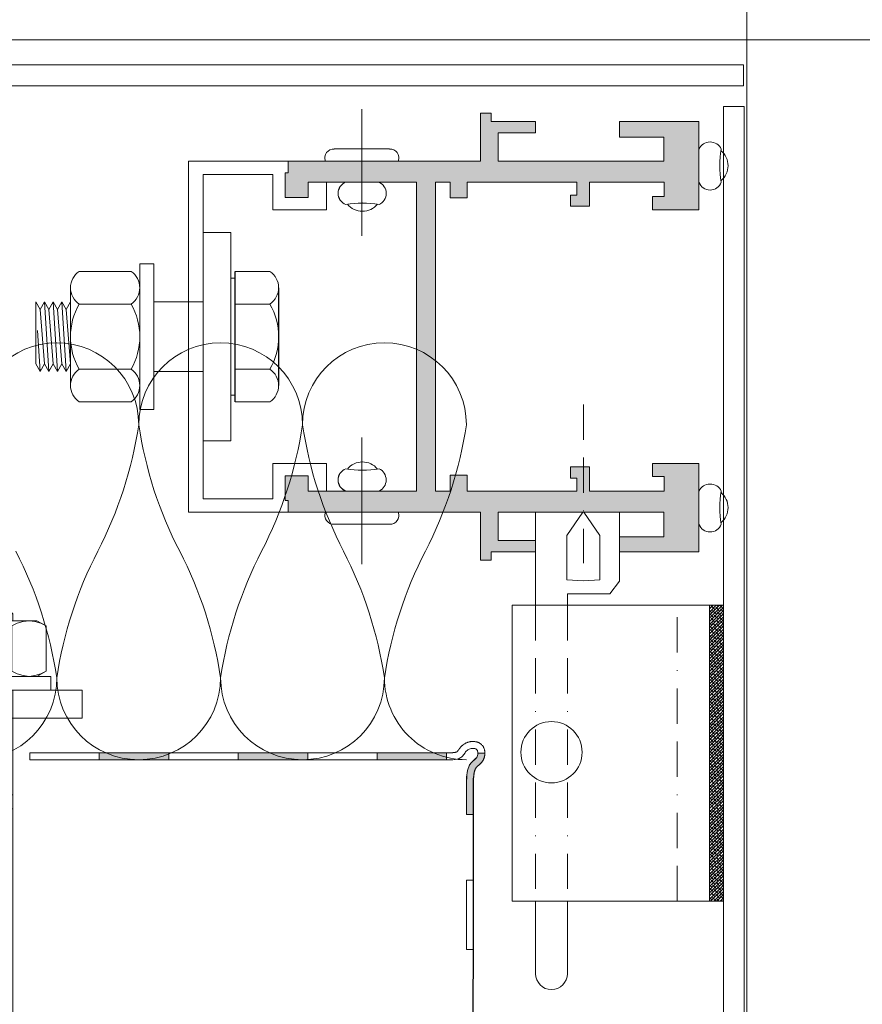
# Model space of a CAD drawing. Header units: millimetres. Extents: x 3652085 to 3778338, y -303702 to -273644.
# Tile 104 of 256: x 3675153 to 3675274, y -277113 to -276971. Entities that reach past the tile are written whole.
import ezdxf

# ---------------------------------------------------------------- set-up
doc = ezdxf.new("R2010")
doc.units = ezdxf.units.MM
doc.linetypes.add('BORDERX2', pattern=[88.9, 25.4, -12.7, 25.4, -12.7, 0, -12.7])
doc.layers.add('!!!! BALCONY', color=7, linetype='Continuous')
doc.layers.add('ATTACHMT', color=7, linetype='Continuous')
for name, color, linetype, lineweight in [('DETAIL    (HAUSART)', 110, 'Continuous', 5), ('DIM-03    (HAUSART)', 111, 'Continuous', 5), ('INSULATION (HAUSEART)', 31, 'Continuous', 15)]:
    doc.layers.add(name, color=color, linetype=linetype, lineweight=lineweight)

# ---------------------------------------------------------------- blocks, each defined once
blk = doc.blocks.new('*U188')
at = {"color": 7, "linetype": 'Continuous', "lineweight": 0}
for points in [[(0, 15), (4, 15)], [(0, -14.99), (0, 15)], [(4, 15), (4, -14.99)], [(4, 10.5), (6, 10.5)], [(4, -10.5), (4, 10.5)], [(6, -10.5), (6, 10.5)], [(6, 8.5), (6.75, 9.8)], [(6.1, 8.25), (6.35, 9.05)], [(6.35, 9.05), (6.75, 9.8)], [(6.75, 9.8), (13.25, 9.8)], [(13.25, 9.8), (13.65, 9.05)], [(14, 8.5), (13.25, 9.8)], [(13.65, 9.05), (13.9, 8.25)], [(6, 7.35), (6.1, 8.25)], [(6.1, 6.5), (6, 7.35)], [(13.9, 8.25), (14, 7.35)], [(14, 7.35), (13.9, 6.5)], [(14, -8.5), (14, 8.5)], [(6.35, 5.65), (6.1, 6.5)], [(13.9, 6.5), (13.65, 5.65)], [(-91.02, 3.5), (-89.52, 5)], [(-89.52, 5), (-85.02, 5)], [(-89.52, -5), (-89.52, 5)], [(-84.02, 4.8), (-85.02, 5)], [(-85.02, 5), (-85.02, -5)], [(-84.37, 4.45), (-84.82, 3.6)], [(-83.62, 5.05), (-84.37, 4.45)], [(-82.77, 5.35), (-83.62, 5.05)], [(-82.77, 5.35), (-81.22, 5.6)], [(-82.32, 4.05), (-81.82, 4.5)], [(-82.02, 1.15), (-81.82, 4.5)], [(-81.82, 4.5), (-81.77, 2.8)], [(-81.22, 5.6), (-79.67, 5.6)], [(-79.67, 5.6), (-67.53, 4.95)], [(-77.87, 1.8), (-77.72, 4.4)], [(-67.53, -1.3), (-67.53, 4.95)], [(-64.83, 5), (-64.83, -5)], [(-64.83, 5), (4, 5)], [(-13.05, 5), (-13.05, -5)], [(-11.05, 5), (-11.05, -5)], [(6.25, 3), (6.75, 4.9)], [(6.75, 4.9), (6.35, 5.65)], [(6.75, 4.9), (13.25, 4.9)], [(13.65, 5.65), (13.25, 4.9)], [(13.25, 4.9), (13.7, 3)], [(14, 5), (15, 5)], [(15, 5), (16.34, 3.6)], [(15, 5), (15, -5)], [(-91.02, -3.5), (-91.02, 3.5)], [(-84.82, 3.6), (-84.97, 2.65)], [(-82.77, 2.85), (-82.67, 3.5)], [(-82.72, 2.2), (-82.77, 2.85)], [(-82.67, 3.5), (-82.32, 4.05)], [(-79.17, 3.25), (-76.47, 3.1)], [(-78.72, 3.45), (-78.12, 3.95)], [(-78.62, 2.75), (-78.72, 3.45)], [(-78.12, 3.95), (-77.22, 3.8)], [(-76.87, 3.1), (-77.62, 2.35)], [(-77.22, 3.8), (-76.87, 3.1)], [(-67.53, 3.6), (-65.18, 3.6)], [(-64.93, 3.7), (-65.18, 3.6)], [(-64.83, 4), (-64.93, 3.7)], [(-64.83, -4), (-64.83, 4)], [(4, 4.1), (-11.05, 4.1)], [(6, 1), (6.25, 3)], [(13.7, 3), (13.95, 1)], [(15.89, 4.1), (14, 4.1)], [(18.44, 3.7), (16.34, 3.7)], [(16.34, 3.6), (16.34, -3.6)], [(18.94, 3.2), (18.44, 3.7)], [(18.44, -3.7), (18.44, 3.7)], [(18.94, 3.2), (18.94, -3.2)], [(-84.97, 2.65), (-84.67, 1.2)], [(-82.47, 1.6), (-82.72, 2.2)], [(-82.02, 1.15), (-82.47, 1.6)], [(-81.77, 2.8), (-82.02, 1.15)], [(-77.62, 2.35), (-78.62, 2.75)], [(-72.48, 0), (-92.92, 0)], [(-89.97, 0), (-64.98, 0)], [(-84.67, 1.2), (-83.87, 0.3)], [(-83.87, 0.3), (-82.47, -0.2)], [(-42.49, 0), (-57.48, 0)], [(-12.5, 0), (-27.49, 0)], [(22.89, 0), (2.5, 0)], [(6, -1), (6, 1)], [(13.95, 1), (13.95, -1)], [(-82.47, -0.2), (-81.62, -0.45)], [(-81.62, -0.45), (-80.77, -0.7)], [(-80.77, -0.7), (-76.97, -0.9)], [(-76.97, -0.9), (-76.62, -1)], [(-76.62, -1), (-76.32, -1.2)], [(-76.32, -1.2), (-76.17, -1.55)], [(-69.73, -1.65), (-69.53, -1.35)], [(-69.53, -1.35), (-69.23, -1.2)], [(-69.23, -1.2), (-67.53, -1.3)], [(6.25, -2.95), (6, -1)], [(13.95, -1), (13.7, -2.95)], [(-80.52, -2.9), (-76.77, -2.7)], [(-76.47, -2.55), (-76.77, -2.7)], [(-76.22, -2.25), (-76.47, -2.55)], [(-76.12, -1.9), (-76.22, -2.25)], [(-76.17, -1.55), (-76.12, -1.9)], [(-69.73, -1.95), (-69.73, -1.65)], [(-69.53, -2.25), (-69.73, -1.95)], [(-69.23, -2.4), (-69.53, -2.25)], [(-69.23, -2.4), (-67.53, -2.3)], [(-67.53, -2.3), (-67.53, -5.05)], [(-89.52, -5), (-91.02, -3.5)], [(-84.82, -5.05), (-84.02, -4.15)], [(-84.02, -4.15), (-82.87, -3.65)], [(-82.87, -3.65), (-81.67, -3.3)], [(-81.67, -3.3), (-80.52, -2.9)], [(-67.53, -3.6), (-65.18, -3.6)], [(-65.18, -3.6), (-64.93, -3.7)], [(-64.93, -3.7), (-64.83, -4)], [(4, -4.1), (-11.05, -4.1)], [(6.75, -4.9), (6.25, -2.95)], [(13.7, -2.95), (13.25, -4.9)], [(15.89, -4.1), (14, -4.1)], [(15, -5), (16.34, -3.6)], [(18.44, -3.7), (16.34, -3.7)], [(18.44, -3.7), (18.94, -3.2)], [(-89.52, -5), (-85.02, -5)], [(-84.82, -4.95), (-85.02, -5)], [(-84.82, -5.05), (-84.77, -5.85)], [(-82.62, -5.75), (-81.82, -4.95)], [(-81.82, -4.95), (-81.62, -5.7)], [(-81.82, -4.95), (-81.72, -6.2)], [(-81.62, -5.7), (-78.72, -5.55)], [(-78.72, -5.55), (-78.62, -5.65)], [(-78.62, -5.55), (-77.67, -5.45)], [(-78.62, -5.65), (-76.72, -5.9)], [(-77.72, -4.55), (-77.67, -6.25)], [(-77.67, -5.45), (-76.67, -5.45)], [(-76.67, -5.55), (-76.72, -5.9)], [(-76.67, -5.55), (-76.62, -5.5)], [(-76.62, -5.5), (-76.57, -5.45)], [(-76.57, -5.45), (-67.53, -5.05)], [(-64.83, -5), (4, -5)], [(-13, -5), (-13.05, -5)], [(6.1, -6.5), (6.35, -5.65)], [(6.35, -5.65), (6.75, -4.9)], [(6.75, -4.9), (13.25, -4.9)], [(13.25, -4.9), (13.65, -5.65)], [(13.65, -5.65), (13.9, -6.5)], [(14, -5), (15, -5)], [(-84.77, -5.85), (-82.62, -5.75)], [(-82.62, -5.75), (-81.72, -6.2)], [(-81.62, -5.7), (-81.72, -6.2)], [(6, -7.35), (6.1, -6.5)], [(13.9, -6.5), (14, -7.35)], [(6.1, -8.2), (6, -7.35)], [(6, -8.5), (6.75, -9.8)], [(6.35, -9.05), (6.1, -8.2)], [(14, -8.5), (13.25, -9.8)], [(13.9, -8.2), (13.65, -9.05)], [(14, -7.35), (13.9, -8.2)], [(6.75, -9.8), (6.35, -9.05)], [(6.75, -9.8), (13.25, -9.8)], [(13.65, -9.05), (13.25, -9.8)], [(4, -10.5), (6, -10.5)], [(4, -14.99), (0, -14.99)]]:
    blk.add_lwpolyline(points, dxfattribs=at)
blk = doc.blocks.new('AecDtl_BoltHeadSide_Hex')
at = {"color": 0, "linetype": 'ByBlock', "lineweight": -2}
for p, q in [((-0.562, 0.938), (-0.062, 0.938)), ((-0.562, 0.469), (-0.062, 0.469)), ((-0.562, -0.469), (-0.062, -0.469)), ((-0.562, -0.938), (-0.062, -0.938))]:
    blk.add_line(p, q, dxfattribs=at)
for p, q in [((-0.062, -0.938), (-0.062, 0.938)), ((-0.688, 0.704), (-0.688, -0.704))]:
    blk.add_line(p, q)
blk.add_lwpolyline([(-0.062, 0.843), (0, 0.843), (0, -0.844), (-0.062, -0.844)], dxfattribs=at)
for centre, radius, start, end in [((-0.405, 0.704), 0.283, 123.8901, 236.1099), ((0.255, 0), 0.943, 150.1582, 209.8418), ((-0.405, -0.704), 0.283, 123.8901, 236.1099)]:
    blk.add_arc(centre, radius, start, end, dxfattribs=at)

msp = doc.modelspace()

# ---------------------------------------------------------------- hatches: boundary and pattern name
at = {"layer": '!!!! BALCONY', "linetype": 'Continuous', "lineweight": 13}
h = msp.add_hatch(dxfattribs=at)
h.set_pattern_fill('NET', color=252, scale=50, angle=360, style=0)
h.set_pattern_definition([(360, (3871472.7, -411435.73), (8e-14, 158.75), []), (90, (3871472.7, -411435.73), (-158.75, 9e-14), [])])
edge = h.paths.add_edge_path()
edge.add_line((3675295.9, -277142.43), (3675410.65, -277142.43))
edge.add_line((3675410.65, -277142.43), (3675410.65, -277007.45))
edge.add_line((3675410.65, -277007.45), (3675410.65, -277001.38))
edge.add_line((3675410.65, -277001.38), (3675410.65, -276991.38))
edge.add_line((3675410.65, -276991.38), (3675410.65, -276968.2))
edge.add_line((3675410.65, -276968.2), (3675410.65, -276542.2))
edge.add_line((3675410.65, -276542.2), (3675410.65, -276522.06))
edge.add_line((3675410.65, -276522.06), (3675410.65, -276491.8))
edge.add_line((3675410.65, -276491.8), (3675410.65, -276468.46))
edge.add_line((3675410.65, -276468.46), (3675410.65, -276300.34))
edge.add_line((3675410.65, -276300.34), (3675410.65, -276257.42))
edge.add_line((3675410.65, -276257.42), (3675410.65, -275991.99))
edge.add_line((3675410.65, -275991.99), (3675410.65, -275859.99))
edge.add_line((3675410.65, -275859.99), (3675410.65, -275327.99))
edge.add_line((3675410.65, -275327.99), (3674693.98, -275327.99))
edge.add_line((3674693.98, -275327.99), (3674647.86, -275327.99))
edge.add_line((3674647.86, -275327.99), (3674647.86, -275961))
edge.add_line((3674647.86, -275961), (3674567.85, -275961))
edge.add_line((3674567.85, -275961), (3674567.85, -275991.99))
edge.add_line((3674567.85, -275991.99), (3674567.85, -275991.99))
edge.add_line((3674567.85, -275991.99), (3674567.85, -276019.38))
edge.add_line((3674567.85, -276019.38), (3674567.86, -276671.49))
edge.add_line((3674567.86, -276671.49), (3675297.06, -276671.5))
edge.add_arc((3675296.96, -276672.49), 1, 0, 83.9048, ccw=False)
edge.add_line((3675297.96, -276672.49), (3675297.96, -276673.99))
edge.add_arc((3675297.46, -276673.99), 0.5, -90, 0, ccw=False)
edge.add_line((3675297.46, -276674.49), (3675296.46, -276674.49))
edge.add_line((3675296.46, -276674.49), (3675296.46, -276673.99))
edge.add_line((3675296.46, -276673.99), (3675294.96, -276673.99))
edge.add_arc((3675294.96, -276674.99), 1, 90, 180)
edge.add_line((3675293.96, -276674.99), (3675293.96, -276686.69))
edge.add_line((3675293.96, -276686.69), (3675297.96, -276686.69))
edge.add_line((3675297.96, -276686.69), (3675297.96, -276685.69))
edge.add_line((3675297.96, -276685.69), (3675298.96, -276685.69))
edge.add_line((3675298.96, -276685.69), (3675298.96, -276686.69))
edge.add_line((3675298.96, -276686.69), (3675298.96, -276701.39))
edge.add_line((3675298.96, -276701.39), (3675296.76, -276701.39))
edge.add_line((3675296.76, -276701.39), (3675296.76, -276703.29))
edge.add_line((3675296.76, -276703.29), (3675294.96, -276703.29))
edge.add_line((3675294.96, -276703.29), (3675294.96, -276701.24))
edge.add_line((3675294.96, -276701.24), (3675288.66, -276701.24))
edge.add_arc((3675288.66, -276702.74), 1.5, 90, 180)
edge.add_line((3675287.16, -276702.74), (3675287.16, -276708.97))
edge.add_line((3675287.16, -276708.97), (3675286.86, -276709.49))
edge.add_line((3675286.86, -276709.49), (3675287.16, -276710.01))
edge.add_line((3675287.16, -276710.01), (3675287.16, -276716.24))
edge.add_arc((3675288.66, -276716.24), 1.5, 180, 270)
edge.add_line((3675288.66, -276717.74), (3675294.96, -276717.74))
edge.add_line((3675294.96, -276717.74), (3675294.96, -276715.69))
edge.add_line((3675294.96, -276715.69), (3675296.76, -276715.69))
edge.add_line((3675296.76, -276715.69), (3675296.76, -276717.59))
edge.add_line((3675296.76, -276717.59), (3675298.96, -276717.59))
edge.add_line((3675298.96, -276717.59), (3675298.96, -276726.99))
edge.add_line((3675298.96, -276726.99), (3675308.96, -276726.99))
edge.add_line((3675308.96, -276726.99), (3675308.96, -276725.49))
edge.add_line((3675308.96, -276725.49), (3675308.14, -276721.99))
edge.add_line((3675308.14, -276721.99), (3675313.89, -276721.99))
edge.add_line((3675313.89, -276721.99), (3675313.89, -276721.99))
edge.add_line((3675313.89, -276721.99), (3675319.64, -276721.99))
edge.add_line((3675319.64, -276721.99), (3675318.96, -276725.49))
edge.add_line((3675318.96, -276725.49), (3675318.96, -276737.49))
edge.add_arc((3675314.96, -276737.49), 4, 270, 360, ccw=False)
edge.add_line((3675314.96, -276741.49), (3675301.58, -276741.49))
edge.add_line((3675301.58, -276741.49), (3675301.58, -276754.49))
edge.add_arc((3675299.58, -276754.49), 2, 270, 360, ccw=False)
edge.add_line((3675299.58, -276756.49), (3675298.58, -276756.49))
edge.add_line((3675298.58, -276756.49), (3675298.58, -276760.99))
edge.add_line((3675298.58, -276760.99), (3675298.58, -276762.31))
edge.add_line((3675298.58, -276762.31), (3675298.61, -276762.36))
edge.add_line((3675298.61, -276762.36), (3675298.61, -276763.55))
edge.add_line((3675298.61, -276763.55), (3675298.61, -276766.63))
edge.add_line((3675298.61, -276766.63), (3675298.6, -276763.55))
edge.add_line((3675298.6, -276763.55), (3675298.2, -276763.55))
edge.add_arc((3675313.52, -276764.49), 15.35, 176.4674, 193.1781)
edge.add_line((3675298.58, -276767.99), (3675298.58, -276811.99))
edge.add_arc((3675297.08, -276811.99), 1.5, -90, 0, ccw=False)
edge.add_line((3675297.08, -276813.49), (3675159.32, -276813.49))
edge.add_arc((3675159.32, -276811.99), 1.5, 222.8103, 270, ccw=False)
edge.add_arc((3675189.76, -276783.79), 43, 207.5618, 222.8103, ccw=False)
edge.add_arc((3675152.97, -276802.99), 1.5, 90, 207.5617, ccw=False)
edge.add_line((3675152.97, -276801.49), (3675267.58, -276801.49))
edge.add_arc((3675267.58, -276794.49), 7, 270.0011, 359.9989)
edge.add_line((3675274.58, -276794.49), (3675274.58, -276763.55))
edge.add_line((3675274.58, -276763.55), (3675274.58, -276756.49))
edge.add_line((3675274.58, -276756.49), (3675273.58, -276756.49))
edge.add_arc((3675273.58, -276754.49), 2, 180, 270, ccw=False)
edge.add_line((3675271.58, -276754.49), (3675271.58, -276741.49))
edge.add_line((3675271.58, -276741.49), (3675270.16, -276741.49))
edge.add_line((3675270.16, -276741.49), (3675259.96, -276741.49))
edge.add_line((3675259.96, -276741.49), (3674728.56, -276741.49))
edge.add_line((3674728.56, -276741.49), (3674714.06, -276741.49))
edge.add_line((3674714.06, -276741.49), (3674706.73, -276741.49))
edge.add_line((3674706.73, -276741.49), (3674703.98, -276741.49))
edge.add_line((3674703.98, -276741.49), (3674693.98, -276741.49))
edge.add_line((3674693.98, -276741.49), (3674649.86, -276741.49))
edge.add_line((3674649.86, -276741.49), (3674639.66, -276741.49))
edge.add_line((3674639.66, -276741.49), (3674584.86, -276741.49))
edge.add_arc((3674584.86, -276737.49), 4, 180, 270, ccw=False)
edge.add_line((3674580.86, -276737.49), (3674580.86, -276728.49))
edge.add_line((3674580.86, -276728.49), (3674578.36, -276728.49))
edge.add_arc((3674574.36, -276728.49), 4, -180, 0, ccw=False)
edge.add_line((3674570.36, -276728.49), (3674567.86, -276728.49))
edge.add_line((3674567.86, -276728.49), (3674567.86, -276744.99))
edge.add_line((3674567.86, -276744.99), (3674567.88, -276744.99))
edge.add_arc((3674569.38, -276747.57), 2.99, 60.2062, 120.1949, ccw=False)
edge.add_line((3674570.87, -276744.98), (3674580.05, -276744.99))
edge.add_line((3674580.05, -276744.99), (3674588.95, -276744.99))
edge.add_line((3674588.95, -276744.99), (3674588.95, -276744.99))
edge.add_line((3674588.95, -276744.99), (3674592.18, -276744.99))
edge.add_line((3674592.18, -276744.99), (3674592.18, -276744.99))
edge.add_line((3674592.18, -276744.99), (3674597.52, -276744.99))
edge.add_line((3674597.52, -276744.99), (3674597.52, -276744.99))
edge.add_line((3674597.52, -276744.99), (3674600.65, -276744.99))
edge.add_line((3674600.65, -276744.99), (3674600.65, -276744.99))
edge.add_line((3674600.65, -276744.99), (3674606.35, -276744.99))
edge.add_line((3674606.35, -276744.99), (3674606.35, -276744.99))
edge.add_line((3674606.35, -276744.99), (3674613.95, -276744.99))
edge.add_line((3674613.95, -276744.99), (3674613.95, -276744.99))
edge.add_line((3674613.95, -276744.99), (3674624.39, -276744.99))
edge.add_line((3674624.39, -276744.99), (3674624.39, -276744.99))
edge.add_line((3674624.39, -276744.99), (3674626.27, -276744.99))
edge.add_line((3674626.27, -276744.99), (3674628.04, -276744.99))
edge.add_line((3674628.04, -276744.99), (3674632.19, -276744.2))
edge.add_line((3674632.19, -276744.2), (3674632.97, -276744.99))
edge.add_line((3674632.97, -276744.99), (3674641.86, -276744.99))
edge.add_line((3674641.86, -276744.99), (3674647.86, -276744.99))
edge.add_line((3674647.86, -276744.99), (3674647.86, -276977.99))
edge.add_line((3674647.86, -276977.99), (3675257.31, -276977.99))
edge.add_line((3675257.31, -276977.99), (3675257.31, -277142.43))
edge.add_line((3675257.31, -277142.43), (3675295.9, -277142.43))
at = {"layer": 'ATTACHMT', "linetype": 'Continuous', "lineweight": -3}
for points in [[(3675174.58, -277077.99), (3675164.58, -277077.99), (3675164.58, -277076.99), (3675174.58, -277076.99)], [(3675194.58, -277077.99), (3675184.58, -277077.99), (3675184.58, -277076.99), (3675194.58, -277076.99)], [(3675214.58, -277077.99), (3675204.58, -277077.99), (3675204.58, -277076.99), (3675214.58, -277076.99)], [(3675218.14, -277078.39), (3675218.24, -277078.28), (3675218.7, -277077.88), (3675218.8, -277077.77), (3675218.9, -277077.65), (3675218.97, -277077.52), (3675219.03, -277077.38), (3675219.07, -277077.22), (3675219.08, -277077.05), (3675220.08, -277077.05), (3675220.08, -277077.11), (3675220.08, -277077.18), (3675220.07, -277077.24), (3675220.07, -277077.31), (3675220.06, -277077.37), (3675220.05, -277077.43), (3675220.03, -277077.5), (3675220.02, -277077.56), (3675220, -277077.62), (3675219.99, -277077.68), (3675219.96, -277077.74), (3675219.94, -277077.81), (3675219.92, -277077.87), (3675219.89, -277077.93), (3675219.86, -277077.98), (3675219.83, -277078.04), (3675219.8, -277078.09), (3675219.77, -277078.14), (3675219.74, -277078.19), (3675219.7, -277078.24), (3675219.67, -277078.29), (3675219.64, -277078.33), (3675219.6, -277078.37), (3675219.57, -277078.41), (3675219.54, -277078.45), (3675219.5, -277078.49), (3675219.47, -277078.52), (3675219.44, -277078.56), (3675219.4, -277078.59), (3675219.37, -277078.62), (3675219.34, -277078.65), (3675219.31, -277078.68), (3675219.28, -277078.7), (3675219.25, -277078.73), (3675219.22, -277078.75), (3675219.19, -277078.78), (3675219.17, -277078.8), (3675219.14, -277078.82), (3675219.12, -277078.84), (3675219.09, -277078.86), (3675219.07, -277078.88), (3675219.05, -277078.9), (3675219.03, -277078.92), (3675219.01, -277078.94), (3675218.99, -277078.95), (3675218.98, -277078.97), (3675218.96, -277078.98), (3675218.95, -277078.99), (3675218.93, -277079.01), (3675218.9, -277079.03), (3675218.88, -277079.05), (3675218.87, -277079.08), (3675218.85, -277079.1), (3675218.83, -277079.12), (3675218.81, -277079.15), (3675218.79, -277079.17), (3675218.78, -277079.2), (3675218.76, -277079.22), (3675218.76, -277079.23), (3675218.75, -277079.25), (3675218.74, -277079.26), (3675218.73, -277079.28), (3675218.72, -277079.29), (3675218.72, -277079.31), (3675218.71, -277079.32), (3675218.7, -277079.34), (3675218.69, -277079.35), (3675218.69, -277079.37), (3675218.68, -277079.39), (3675218.67, -277079.41), (3675218.66, -277079.42), (3675218.66, -277079.44), (3675218.65, -277079.46), (3675218.64, -277079.48), (3675218.64, -277079.5), (3675218.63, -277079.52), (3675218.62, -277079.54), (3675218.62, -277079.55), (3675218.61, -277079.58), (3675218.61, -277079.6), (3675218.6, -277079.62), (3675218.59, -277079.64), (3675218.59, -277079.66), (3675218.58, -277079.68), (3675218.58, -277079.7), (3675218.57, -277079.73), (3675218.57, -277079.75), (3675218.56, -277079.77), (3675218.55, -277079.79), (3675218.55, -277079.82), (3675218.54, -277079.84), (3675218.54, -277079.87), (3675218.54, -277079.89), (3675218.53, -277079.92), (3675218.53, -277079.94), (3675218.52, -277079.97), (3675218.52, -277079.99), (3675218.51, -277080.02), (3675218.51, -277080.05), (3675218.51, -277080.07), (3675218.5, -277080.1), (3675218.5, -277080.13), (3675218.49, -277080.15), (3675218.49, -277080.18), (3675218.49, -277080.21), (3675218.48, -277080.24), (3675218.48, -277080.27), (3675218.48, -277080.29), (3675218.47, -277080.32), (3675218.47, -277080.35), (3675218.47, -277080.38), (3675218.47, -277080.41), (3675218.46, -277080.44), (3675218.46, -277080.47), (3675218.46, -277080.5), (3675218.46, -277080.53), (3675218.45, -277080.56), (3675218.45, -277080.59), (3675218.45, -277080.62), (3675218.45, -277080.65), (3675218.44, -277080.69), (3675218.44, -277080.72), (3675218.44, -277080.75), (3675218.44, -277080.78), (3675218.44, -277080.81), (3675218.43, -277080.84), (3675218.43, -277080.88), (3675218.43, -277080.91), (3675218.43, -277080.94), (3675218.43, -277080.97), (3675218.42, -277081.01), (3675218.42, -277081.04), (3675218.42, -277081.07), (3675218.42, -277081.11), (3675218.42, -277081.14), (3675218.42, -277081.18), (3675218.42, -277085.89), (3675217.42, -277085.89), (3675217.42, -277081.16), (3675217.45, -277080.5), (3675217.48, -277080.18), (3675217.52, -277079.87), (3675217.58, -277079.56), (3675217.66, -277079.27), (3675217.76, -277079), (3675217.89, -277078.74), (3675217.96, -277078.61), (3675218.05, -277078.5)]]:
    msp.add_hatch(color=7, dxfattribs=at).paths.add_polyline_path(points)
at = {"layer": 'DETAIL    (HAUSART)', "lineweight": 0}
h = msp.add_hatch(color=0, dxfattribs=at)
h.set_gradient(color1=(51, 51, 51), color2=(0, 0, 0), one_color=1, name='HEMISPHERICAL')
h.paths.add_polyline_path([(3675191.76, -277042.37), (3675191.76, -277040.69), (3675191.31, -277040.69), (3675191.31, -277037.13), (3675194.63, -277037.13), (3675194.63, -277039.33), (3675207.45, -277039.33), (3675210.22, -277039.33), (3675210.22, -276994.87), (3675207.45, -276994.87), (3675194.63, -276994.87), (3675194.63, -276997.08), (3675191.31, -276997.08), (3675191.31, -276993.51), (3675191.76, -276993.51), (3675191.76, -276991.83), (3675207.45, -276991.83), (3675219.46, -276991.83), (3675219.46, -276984.94), (3675220.97, -276984.94), (3675220.97, -276986.14), (3675227.39, -276986.14), (3675227.39, -276987.79), (3675222, -276987.79), (3675222, -276991.83), (3675222.46, -276991.83), (3675245.84, -276991.83), (3675245.84, -276988.42), (3675239.47, -276988.42), (3675239.47, -276986.15), (3675250.89, -276986.15), (3675250.89, -276998.84), (3675244.19, -276998.84), (3675244.19, -276996.96), (3675245.88, -276996.96), (3675245.88, -276994.87), (3675235.16, -276994.87), (3675235.16, -276998.34), (3675232.39, -276998.34), (3675232.39, -276996.73), (3675233.31, -276996.73), (3675233.31, -276994.87), (3675222.46, -276994.87), (3675217.51, -276994.87), (3675217.51, -276997.15), (3675215.07, -276997.15), (3675215.07, -276994.87), (3675212.97, -276994.87), (3675212.97, -277039.33), (3675215.07, -277039.33), (3675215.07, -277037.05), (3675217.51, -277037.05), (3675217.51, -277039.33), (3675222.46, -277039.33), (3675233.31, -277039.33), (3675233.31, -277037.48), (3675232.39, -277037.48), (3675232.39, -277035.86), (3675235.16, -277035.86), (3675235.16, -277039.33), (3675245.88, -277039.33), (3675245.88, -277037.25), (3675244.19, -277037.25), (3675244.19, -277035.36), (3675250.89, -277035.36), (3675250.89, -277048.06), (3675239.47, -277048.06), (3675239.47, -277045.89), (3675245.84, -277045.89), (3675245.84, -277042.37), (3675222.46, -277042.37), (3675222, -277042.37), (3675222, -277046.42), (3675227.39, -277046.42), (3675227.39, -277048.07), (3675220.97, -277048.07), (3675220.97, -277049.26), (3675219.46, -277049.26), (3675219.46, -277042.37), (3675207.45, -277042.37)])
at = {"layer": 'DETAIL    (HAUSART)', "true_color": 0x000000}
h = msp.add_hatch(dxfattribs=at)
h.set_pattern_fill('ANSI38', color=18, scale=0.1, angle=360)
h.set_pattern_definition([(45, (-23812943.49587, 4620668.43864), (-0.2245064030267, 0.2245064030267), []), (135, (-23812943.49587, 4620668.43864), (-0.6735192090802, 0.2245064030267), [0.79375, -0.47625])])
h.paths.add_polyline_path([(3675254.41, -277055.75), (3675252.41, -277055.75), (3675252.41, -277098.32), (3675254.41, -277098.32)])

# ---------------------------------------------------------------- linework, layer by layer
at = {"color": 0, "lineweight": 0}
for p, q in [((3675161.67, -277007.72, -0.54), (3675169.17, -277007.72, -0.54)), ((3675160.42, -277010.07, -0.54), (3675160.42, -277024.14, -0.54)), ((3675170.42, -277010.07, -0.54), (3675170.42, -277024.14, -0.54)), ((3675157.3, -277022.1, -0.54), (3675156.67, -277012.1, -0.54)), ((3675158.55, -277022.1, -0.54), (3675157.92, -277012.1, -0.54)), ((3675159.8, -277022.1, -0.54), (3675159.17, -277012.1, -0.54)), ((3675161.67, -277012.41, -0.54), (3675169.17, -277012.41, -0.54)), ((3675156.05, -277013.19, -0.54), (3675156.67, -277021.02, -0.54)), ((3675157.3, -277013.19, -0.54), (3675157.92, -277021.02, -0.54)), ((3675158.55, -277013.19, -0.54), (3675159.17, -277021.02, -0.54)), ((3675159.8, -277013.19, -0.54), (3675160.42, -277021.02, -0.54)), ((3675156.05, -277022.1, -0.54), (3675155.68, -277016.23, -0.54)), ((3675161.67, -277021.79, -0.54), (3675169.17, -277021.79, -0.54)), ((3675161.67, -277026.48, -0.54), (3675169.17, -277026.48, -0.54))]:
    msp.add_line(p, q, dxfattribs=at)
at = {"lineweight": 0}
for p, q in [((3675210.06, -277076.99, -0.54), (3675214.88, -277076.99, -0.54)), ((3675210.09, -277077.99, -0.54), (3675214.9, -277077.99, -0.54)), ((3675219.09, -277077.05, -0.54), (3675220.09, -277077.05, -0.54))]:
    msp.add_line(p, q, dxfattribs=at)
at = {"color": 0, "linetype": 'Continuous', "lineweight": 0, "elevation": -0.54}
for points in [[(3675257.31, -276980.99), (3675257.31, -276977.99), (3674644.86, -276977.99), (3674644.86, -276980.99), (3675257.31, -276980.99)], [(3675257.41, -277139.43), (3675254.41, -277139.43), (3675254.41, -276983.99), (3675257.41, -276983.99), (3675257.41, -277124.06)]]:
    msp.add_lwpolyline(points, close=True, dxfattribs=at)
at = {"color": 0, "lineweight": 0, "elevation": -0.54}
for points in [[(3675179.51, -277032.1), (3675183.51, -277032.1), (3675183.51, -277002.11), (3675179.51, -277002.11)], [(3675170.42, -277027.6), (3675172.42, -277027.6), (3675172.42, -277006.61), (3675170.42, -277006.61)]]:
    msp.add_lwpolyline(points, close=True, dxfattribs=at)
for points in [[(3675160.42, -277012.1), (3675159.8, -277013.19), (3675159.17, -277012.1), (3675158.55, -277013.19), (3675157.92, -277012.1), (3675157.3, -277013.19), (3675156.67, -277012.1), (3675156.05, -277013.19), (3675155.42, -277012.1), (3675155.42, -277021.02), (3675156.05, -277022.1), (3675156.67, -277021.02), (3675157.3, -277022.1), (3675157.92, -277021.02), (3675158.55, -277022.1), (3675159.17, -277021.02), (3675159.8, -277022.1), (3675160.42, -277021.02)], [(3675172.42, -277012.1), (3675179.51, -277012.1)], [(3675172.42, -277022.1), (3675179.51, -277022.1)]]:
    msp.add_lwpolyline(points, dxfattribs=at)
at = {"lineweight": 0, "elevation": -0.54}
for points in [[(3675218.42, -277081.21), (3675218.43, -277081.17), (3675218.43, -277081.14), (3675218.43, -277081.11), (3675218.43, -277081.07), (3675218.43, -277081.04), (3675218.43, -277081.01), (3675218.44, -277080.97), (3675218.44, -277080.94), (3675218.44, -277080.91), (3675218.44, -277080.88), (3675218.44, -277080.84), (3675218.45, -277080.81), (3675218.45, -277080.78), (3675218.45, -277080.75), (3675218.45, -277080.72), (3675218.45, -277080.69), (3675218.46, -277080.65), (3675218.46, -277080.62), (3675218.46, -277080.59), (3675218.46, -277080.56), (3675218.47, -277080.53), (3675218.47, -277080.5), (3675218.47, -277080.47), (3675218.47, -277080.44), (3675218.48, -277080.41), (3675218.48, -277080.38), (3675218.48, -277080.35), (3675218.48, -277080.32), (3675218.49, -277080.29), (3675218.49, -277080.27), (3675218.49, -277080.24), (3675218.5, -277080.21), (3675218.5, -277080.18), (3675218.5, -277080.15), (3675218.51, -277080.13), (3675218.51, -277080.1), (3675218.52, -277080.07), (3675218.52, -277080.05), (3675218.52, -277080.02), (3675218.53, -277079.99), (3675218.53, -277079.97), (3675218.54, -277079.94), (3675218.54, -277079.92), (3675218.55, -277079.89), (3675218.55, -277079.87), (3675218.55, -277079.84), (3675218.56, -277079.82), (3675218.56, -277079.79), (3675218.57, -277079.77), (3675218.58, -277079.75), (3675218.58, -277079.73), (3675218.59, -277079.7), (3675218.59, -277079.68), (3675218.6, -277079.66), (3675218.6, -277079.64), (3675218.61, -277079.62), (3675218.62, -277079.6), (3675218.62, -277079.58), (3675218.63, -277079.55), (3675218.63, -277079.54), (3675218.64, -277079.52), (3675218.65, -277079.5), (3675218.65, -277079.48), (3675218.66, -277079.46), (3675218.67, -277079.44), (3675218.68, -277079.42), (3675218.68, -277079.41), (3675218.69, -277079.39), (3675218.7, -277079.37), (3675218.7, -277079.35), (3675218.71, -277079.34), (3675218.72, -277079.32), (3675218.73, -277079.31), (3675218.73, -277079.29), (3675218.74, -277079.28), (3675218.75, -277079.26), (3675218.76, -277079.25), (3675218.77, -277079.23), (3675218.77, -277079.22), (3675218.78, -277079.2), (3675218.79, -277079.19), (3675218.8, -277079.18), (3675218.81, -277079.17), (3675218.82, -277079.15), (3675218.83, -277079.14), (3675218.83, -277079.13), (3675218.84, -277079.12), (3675218.85, -277079.1), (3675218.86, -277079.09), (3675218.87, -277079.08), (3675218.88, -277079.07), (3675218.89, -277079.06), (3675218.9, -277079.05), (3675218.91, -277079.04), (3675218.92, -277079.03), (3675218.93, -277079.02), (3675218.94, -277079), (3675218.96, -277078.99), (3675218.97, -277078.98), (3675218.99, -277078.97), (3675219, -277078.95), (3675219.02, -277078.94), (3675219.04, -277078.92), (3675219.06, -277078.9), (3675219.08, -277078.88), (3675219.1, -277078.86), (3675219.13, -277078.84), (3675219.15, -277078.82), (3675219.18, -277078.8), (3675219.2, -277078.78), (3675219.23, -277078.75), (3675219.26, -277078.73), (3675219.29, -277078.7), (3675219.32, -277078.68), (3675219.35, -277078.65), (3675219.38, -277078.62), (3675219.41, -277078.59), (3675219.45, -277078.56), (3675219.48, -277078.52), (3675219.51, -277078.49), (3675219.55, -277078.45), (3675219.58, -277078.41), (3675219.61, -277078.37), (3675219.65, -277078.33), (3675219.68, -277078.29), (3675219.71, -277078.24), (3675219.75, -277078.19), (3675219.78, -277078.14), (3675219.81, -277078.09), (3675219.84, -277078.04), (3675219.87, -277077.98), (3675219.9, -277077.93), (3675219.93, -277077.87), (3675219.95, -277077.81), (3675219.97, -277077.74), (3675220, -277077.68), (3675220.01, -277077.62), (3675220.03, -277077.56), (3675220.05, -277077.5), (3675220.06, -277077.43), (3675220.07, -277077.37), (3675220.08, -277077.31), (3675220.08, -277077.24), (3675220.09, -277077.18), (3675220.09, -277077.11), (3675220.09, -277077.05), (3675220.09, -277076.98), (3675220.09, -277076.92), (3675220.08, -277076.85), (3675220.08, -277076.78), (3675220.07, -277076.72), (3675220.05, -277076.65), (3675220.04, -277076.58), (3675220.02, -277076.51), (3675220, -277076.44), (3675219.97, -277076.37), (3675219.94, -277076.29), (3675219.9, -277076.22), (3675219.87, -277076.15), (3675219.82, -277076.08), (3675219.77, -277076.01), (3675219.72, -277075.94), (3675219.66, -277075.87), (3675219.6, -277075.81), (3675219.53, -277075.75), (3675219.47, -277075.7), (3675219.4, -277075.65), (3675219.33, -277075.61), (3675219.26, -277075.57), (3675219.19, -277075.53), (3675219.12, -277075.5), (3675219.05, -277075.47), (3675218.99, -277075.45), (3675218.92, -277075.43), (3675218.85, -277075.41), (3675218.78, -277075.4), (3675218.72, -277075.39), (3675218.65, -277075.38), (3675218.59, -277075.37), (3675218.52, -277075.36), (3675218.46, -277075.36), (3675218.4, -277075.36), (3675218.33, -277075.36), (3675218.27, -277075.36), (3675218.21, -277075.36), (3675218.15, -277075.37), (3675218.09, -277075.37), (3675218.03, -277075.38), (3675217.97, -277075.39), (3675217.91, -277075.4), (3675217.85, -277075.42), (3675217.8, -277075.43), (3675217.74, -277075.45), (3675217.68, -277075.46), (3675217.62, -277075.48), (3675217.57, -277075.5), (3675217.51, -277075.52), (3675217.45, -277075.54), (3675217.4, -277075.57), (3675217.34, -277075.59), (3675217.29, -277075.62), (3675217.23, -277075.65), (3675217.18, -277075.68), (3675217.13, -277075.71), (3675217.07, -277075.75), (3675217.03, -277075.78), (3675216.98, -277075.81), (3675216.93, -277075.85), (3675216.89, -277075.89), (3675216.85, -277075.92), (3675216.8, -277075.96), (3675216.77, -277075.99), (3675216.73, -277076.03), (3675216.69, -277076.07), (3675216.66, -277076.1), (3675216.63, -277076.14), (3675216.59, -277076.17), (3675216.56, -277076.21), (3675216.53, -277076.24), (3675216.51, -277076.28), (3675216.48, -277076.31), (3675216.46, -277076.34), (3675216.43, -277076.37), (3675216.41, -277076.4), (3675216.39, -277076.43), (3675216.36, -277076.46), (3675216.34, -277076.49), (3675216.32, -277076.52), (3675216.31, -277076.55), (3675216.29, -277076.57), (3675216.27, -277076.59), (3675216.25, -277076.62), (3675216.24, -277076.64), (3675216.22, -277076.66), (3675216.21, -277076.68), (3675216.19, -277076.7), (3675216.18, -277076.72), (3675216.17, -277076.73), (3675216.16, -277076.75), (3675216.15, -277076.76), (3675216.13, -277076.77), (3675216.13, -277076.78), (3675216.12, -277076.79), (3675216.11, -277076.8), (3675216.1, -277076.81), (3675216.1, -277076.82), (3675216.09, -277076.82), (3675216.09, -277076.82), (3675216.08, -277076.83), (3675216.08, -277076.83), (3675216.08, -277076.83), (3675216.07, -277076.83), (3675216.07, -277076.84), (3675216.07, -277076.84), (3675216.06, -277076.84), (3675216.06, -277076.84), (3675216.05, -277076.85), (3675216.04, -277076.85), (3675216.04, -277076.86), (3675216.03, -277076.86), (3675216.02, -277076.86), (3675216.01, -277076.87), (3675215.99, -277076.87), (3675215.98, -277076.88), (3675215.97, -277076.88), (3675215.95, -277076.89), (3675215.94, -277076.89), (3675215.92, -277076.9), (3675215.91, -277076.9), (3675215.89, -277076.91), (3675215.87, -277076.91), (3675215.85, -277076.92), (3675215.83, -277076.92), (3675215.81, -277076.93), (3675215.79, -277076.93), (3675215.77, -277076.93), (3675215.75, -277076.94), (3675215.73, -277076.94), (3675215.71, -277076.95), (3675215.69, -277076.95), (3675215.66, -277076.95), (3675215.64, -277076.96), (3675215.62, -277076.96), (3675215.6, -277076.96), (3675215.57, -277076.96), (3675215.55, -277076.97), (3675215.53, -277076.97), (3675215.5, -277076.97), (3675215.48, -277076.97), (3675215.45, -277076.98), (3675215.43, -277076.98), (3675215.4, -277076.98), (3675215.38, -277076.98), (3675215.35, -277076.98), (3675215.33, -277076.98), (3675215.3, -277076.98), (3675215.27, -277076.99), (3675215.25, -277076.99), (3675215.22, -277076.99), (3675215.19, -277076.99), (3675215.17, -277076.99), (3675215.14, -277076.99), (3675215.11, -277076.99), (3675215.08, -277076.99), (3675215.05, -277076.99), (3675215.02, -277076.99), (3675215, -277076.99), (3675214.97, -277076.99), (3675214.94, -277076.99), (3675214.91, -277076.99), (3675214.88, -277076.99)], [(3675217.43, -277081.16), (3675217.46, -277080.5), (3675217.49, -277080.18), (3675217.53, -277079.87), (3675217.59, -277079.56), (3675217.67, -277079.27), (3675217.77, -277079), (3675217.9, -277078.74), (3675217.97, -277078.61), (3675218.06, -277078.5), (3675218.15, -277078.39), (3675218.25, -277078.28), (3675218.71, -277077.88), (3675218.81, -277077.77), (3675218.91, -277077.65), (3675218.98, -277077.52), (3675219.04, -277077.38), (3675219.08, -277077.22), (3675219.09, -277077.06), (3675219.08, -277076.9), (3675219.04, -277076.75), (3675219.01, -277076.68), (3675218.98, -277076.62), (3675218.93, -277076.56), (3675218.88, -277076.51), (3675218.82, -277076.47), (3675218.76, -277076.44), (3675218.62, -277076.39), (3675218.46, -277076.36), (3675218.29, -277076.36), (3675218.12, -277076.38), (3675217.96, -277076.42), (3675217.8, -277076.48), (3675217.65, -277076.56), (3675217.53, -277076.65), (3675217.41, -277076.76), (3675217.31, -277076.87), (3675217.22, -277076.99), (3675217.04, -277077.24), (3675216.86, -277077.47), (3675216.75, -277077.57), (3675216.64, -277077.66), (3675216.51, -277077.73), (3675216.38, -277077.8), (3675216.23, -277077.85), (3675216.08, -277077.89), (3675215.78, -277077.95), (3675215.48, -277077.98), (3675214.88, -277077.99)]]:
    msp.add_lwpolyline(points, dxfattribs=at)
for points in [[(3675164.58, -277077.99), (3675154.58, -277077.99), (3675154.58, -277076.99), (3675164.58, -277076.99), (3675164.58, -277077.99)], [(3675174.58, -277077.99), (3675164.58, -277077.99), (3675164.58, -277076.99), (3675174.58, -277076.99), (3675174.58, -277077.99)], [(3675184.58, -277077.99), (3675174.58, -277077.99), (3675174.58, -277076.99), (3675184.58, -277076.99), (3675184.58, -277077.99)], [(3675194.58, -277077.99), (3675184.58, -277077.99), (3675184.58, -277076.99), (3675194.58, -277076.99), (3675194.58, -277077.99)], [(3675204.58, -277077.99), (3675194.58, -277077.99), (3675194.58, -277076.99), (3675204.58, -277076.99), (3675204.58, -277077.99)], [(3675214.58, -277077.99), (3675204.58, -277077.99), (3675204.58, -277076.99), (3675214.58, -277076.99), (3675214.58, -277077.99)], [(3675218.14, -277078.39), (3675218.24, -277078.28), (3675218.7, -277077.88), (3675218.8, -277077.77), (3675218.9, -277077.65), (3675218.97, -277077.52), (3675219.03, -277077.38), (3675219.07, -277077.22), (3675219.08, -277077.05), (3675220.08, -277077.05), (3675220.08, -277077.11), (3675220.08, -277077.18), (3675220.07, -277077.24), (3675220.07, -277077.31), (3675220.06, -277077.37), (3675220.05, -277077.43), (3675220.03, -277077.5), (3675220.02, -277077.56), (3675220, -277077.62), (3675219.99, -277077.68), (3675219.96, -277077.74), (3675219.94, -277077.81), (3675219.92, -277077.87), (3675219.89, -277077.93), (3675219.86, -277077.98), (3675219.83, -277078.04), (3675219.8, -277078.09), (3675219.77, -277078.14), (3675219.74, -277078.19), (3675219.7, -277078.24), (3675219.67, -277078.29), (3675219.64, -277078.33), (3675219.6, -277078.37), (3675219.57, -277078.41), (3675219.54, -277078.45), (3675219.5, -277078.49), (3675219.47, -277078.52), (3675219.44, -277078.56), (3675219.4, -277078.59), (3675219.37, -277078.62), (3675219.34, -277078.65), (3675219.31, -277078.68), (3675219.28, -277078.7), (3675219.25, -277078.73), (3675219.22, -277078.75), (3675219.19, -277078.78), (3675219.17, -277078.8), (3675219.14, -277078.82), (3675219.12, -277078.84), (3675219.09, -277078.86), (3675219.07, -277078.88), (3675219.05, -277078.9), (3675219.03, -277078.92), (3675219.01, -277078.94), (3675218.99, -277078.95), (3675218.98, -277078.97), (3675218.96, -277078.98), (3675218.95, -277078.99), (3675218.93, -277079.01), (3675218.9, -277079.03), (3675218.88, -277079.05), (3675218.87, -277079.08), (3675218.85, -277079.1), (3675218.83, -277079.12), (3675218.81, -277079.15), (3675218.79, -277079.17), (3675218.78, -277079.2), (3675218.76, -277079.22), (3675218.76, -277079.23), (3675218.75, -277079.25), (3675218.74, -277079.26), (3675218.73, -277079.28), (3675218.72, -277079.29), (3675218.72, -277079.31), (3675218.71, -277079.32), (3675218.7, -277079.34), (3675218.69, -277079.35), (3675218.69, -277079.37), (3675218.68, -277079.39), (3675218.67, -277079.41), (3675218.66, -277079.42), (3675218.66, -277079.44), (3675218.65, -277079.46), (3675218.64, -277079.48), (3675218.64, -277079.5), (3675218.63, -277079.52), (3675218.62, -277079.54), (3675218.62, -277079.55), (3675218.61, -277079.58), (3675218.61, -277079.6), (3675218.6, -277079.62), (3675218.59, -277079.64), (3675218.59, -277079.66), (3675218.58, -277079.68), (3675218.58, -277079.7), (3675218.57, -277079.73), (3675218.57, -277079.75), (3675218.56, -277079.77), (3675218.55, -277079.79), (3675218.55, -277079.82), (3675218.54, -277079.84), (3675218.54, -277079.87), (3675218.54, -277079.89), (3675218.53, -277079.92), (3675218.53, -277079.94), (3675218.52, -277079.97), (3675218.52, -277079.99), (3675218.51, -277080.02), (3675218.51, -277080.05), (3675218.51, -277080.07), (3675218.5, -277080.1), (3675218.5, -277080.13), (3675218.49, -277080.15), (3675218.49, -277080.18), (3675218.49, -277080.21), (3675218.48, -277080.24), (3675218.48, -277080.27), (3675218.48, -277080.29), (3675218.47, -277080.32), (3675218.47, -277080.35), (3675218.47, -277080.38), (3675218.47, -277080.41), (3675218.46, -277080.44), (3675218.46, -277080.47), (3675218.46, -277080.5), (3675218.46, -277080.53), (3675218.45, -277080.56), (3675218.45, -277080.59), (3675218.45, -277080.62), (3675218.45, -277080.65), (3675218.44, -277080.69), (3675218.44, -277080.72), (3675218.44, -277080.75), (3675218.44, -277080.78), (3675218.44, -277080.81), (3675218.43, -277080.84), (3675218.43, -277080.88), (3675218.43, -277080.91), (3675218.43, -277080.94), (3675218.43, -277080.97), (3675218.42, -277081.01), (3675218.42, -277081.04), (3675218.42, -277081.07), (3675218.42, -277081.11), (3675218.42, -277081.14), (3675218.42, -277081.18), (3675218.42, -277085.89), (3675217.42, -277085.89), (3675217.42, -277081.16), (3675217.45, -277080.5), (3675217.48, -277080.18), (3675217.52, -277079.87), (3675217.58, -277079.56), (3675217.66, -277079.27), (3675217.76, -277079), (3675217.89, -277078.74), (3675217.96, -277078.61), (3675218.05, -277078.5), (3675218.14, -277078.39)], [(3675218.41, -277095.3), (3675217.42, -277095.3), (3675217.42, -277105.3), (3675218.42, -277105.3), (3675218.42, -277095.3)]]:
    msp.add_lwpolyline(points, close=True, dxfattribs=at)
at = {"lineweight": 0}
for centre, radius, start, end in [((3675163.25, -277010.07, -0.54), 2.82, 123.8901, 236.1099), ((3675167.59, -277010.07, -0.54), 2.82, 303.8901, 56.1099), ((3675169.85, -277017.1, -0.54), 9.42, 150.1582, 209.8418), ((3675160.99, -277017.1, -0.54), 9.42, 330.1582, 29.8418), ((3675163.25, -277024.14, -0.54), 2.82, 123.8901, 236.1099), ((3675167.59, -277024.14, -0.54), 2.82, 303.8901, 56.1099)]:
    msp.add_arc(centre, radius, start, end, dxfattribs=at)
at = {"layer": 'ATTACHMT', "color": 7, "linetype": 'Continuous', "lineweight": -3, "elevation": -0.54}
msp.add_lwpolyline([(3675251.11, -277141.43), (3675221.41, -277141.43, -0.414214), (3675218.41, -277138.43), (3675218.42, -277080.62)], format="xyb", dxfattribs=at)
at = {"layer": 'DETAIL    (HAUSART)', "color": 0, "lineweight": 0}
for p, q in [((3675202.39, -276984.35, -0.54), (3675202.39, -277002.58, -0.54)), ((3675198.4, -276990.1, -0.54), (3675206.36, -276990.1, -0.54)), ((3675202.39, -277049.85, -0.54), (3675202.39, -277031.63, -0.54)), ((3675198.4, -277044.1, -0.54), (3675206.36, -277044.1, -0.54))]:
    msp.add_line(p, q, dxfattribs=at)
at = {"layer": 'DETAIL    (HAUSART)', "color": 0, "linetype": 'BORDERX2', "lineweight": 0, "ltscale": 0.2}
for p, q in [((3675234.26, -277026.87, -0.54), (3675234.26, -277049.68, -0.54)), ((3675227.39, -277055.75, -0.54), (3675227.39, -277098.32, -0.54)), ((3675231.95, -277055.75, -0.54), (3675231.95, -277098.32, -0.54)), ((3675247.77, -277098.32, -0.54), (3675247.77, -277055.75, -0.54))]:
    msp.add_line(p, q, dxfattribs=at)
at = {"layer": 'DETAIL    (HAUSART)', "color": 0, "lineweight": 0, "elevation": -0.54}
for points in [[(3675250.89, -276994.88), (3675250.89, -276990.11, -0.633904), (3675254.11, -276990.11, 0.093271), (3675254.11, -276994.88, -0.698074), (3675250.89, -276994.88), (3675250.89, -276990.11)], [(3675200.08, -276994.87), (3675204.85, -276994.87, -0.633904), (3675204.85, -276998.1, 0.093271), (3675200.08, -276998.1, -0.698074), (3675200.08, -276994.87), (3675204.85, -276994.87)], [(3675200.08, -277039.33), (3675204.85, -277039.33, 0.633904), (3675204.85, -277036.11, -0.093271), (3675200.08, -277036.11, 0.698074), (3675200.08, -277039.33), (3675204.85, -277039.33)], [(3675200.08, -277039.33), (3675204.85, -277039.33, 0.633904), (3675204.85, -277036.11, -0.093271), (3675200.08, -277036.11, 0.698074), (3675200.08, -277039.33), (3675204.85, -277039.33)], [(3675250.89, -277044.09), (3675250.89, -277039.33, -0.633904), (3675254.11, -277039.33, 0.093271), (3675254.11, -277044.09, -0.698074), (3675250.89, -277044.09), (3675250.89, -277039.33)]]:
    msp.add_lwpolyline(points, format="xyb", close=True, dxfattribs=at)
for points in [[(3675177.42, -276991.83), (3675177.42, -277042.37), (3675191.76, -277042.37), (3675191.76, -277040.69), (3675191.31, -277040.69), (3675191.31, -277037.13), (3675194.63, -277037.13), (3675194.63, -277039.33), (3675197.26, -277039.33), (3675197.26, -277035.35), (3675189.54, -277035.35), (3675189.54, -277040.43), (3675179.51, -277040.43), (3675179.51, -276993.78), (3675189.54, -276993.78), (3675189.54, -276998.86), (3675197.26, -276998.86), (3675197.26, -276994.87), (3675194.63, -276994.87), (3675194.63, -276997.08), (3675191.31, -276997.08), (3675191.31, -276993.51), (3675191.76, -276993.51), (3675191.76, -276991.83), (3675177.42, -276991.83)], [(3675195.21, -276994.87), (3675194.63, -276994.87), (3675194.63, -276997.08), (3675191.31, -276997.08), (3675191.31, -276993.51), (3675191.76, -276993.51), (3675191.76, -276991.83), (3675209.26, -276991.83)], [(3675227.39, -277042.48), (3675227.39, -277055.75)], [(3675234.26, -277052.26), (3675231.9, -277052.11), (3675231.9, -277045.73), (3675234.2, -277042.37)], [(3675231.95, -277054.1), (3675231.95, -277054.1), (3675238.08, -277054.1), (3675239.47, -277052.31), (3675239.47, -277042.37), (3675239.47, -277042.37), (3675239.47, -277042.37)], [(3675234.26, -277052.26), (3675236.62, -277052.11), (3675236.62, -277045.73), (3675234.33, -277042.37)], [(3675231.95, -277055.75), (3675231.95, -277054.1)]]:
    msp.add_lwpolyline(points, dxfattribs=at)
for points in [[(3675252.41, -277055.75), (3675252.41, -277098.32), (3675224.02, -277098.32), (3675224.02, -277055.75), (3675252.41, -277055.75)], [(3675252.41, -277055.75), (3675252.41, -277098.32), (3675254.41, -277098.32), (3675254.41, -277055.75)]]:
    msp.add_lwpolyline(points, close=True, dxfattribs=at)
msp.add_lwpolyline([(3675227.39, -277098.32), (3675227.39, -277108.79, 1), (3675231.95, -277108.79), (3675231.95, -277098.32)], format="xyb", dxfattribs=at)
at = {"layer": 'DETAIL    (HAUSART)', "color": 0, "lineweight": 0}
msp.add_circle((3675229.67, -277076.91, -0.54), 4.41, dxfattribs=at)
for centre, radius, start, end in [((3675198.32, -276991.37, -0.54), 1.27, 86.6408, 201.5113), ((3675206.43, -276991.37, -0.54), 1.27, 338.4887, 93.3592), ((3675252.3, -276992.5, -0.54), 2.79, 309.3583, 50.6417), ((3675200.67, -276996.48, -0.54), 1.72, 110.1734, 249.8266), ((3675202.46, -277010.76, -0.54), 12.89, 79.3428, 100.6572), ((3675202.46, -276996.28, -0.54), 2.79, 219.3583, 320.6417), ((3675202.46, -277037.92, -0.54), 2.79, 39.3583, 140.6417), ((3675202.46, -277037.92, -0.54), 2.79, 39.3583, 140.6417), ((3675200.67, -277037.72, -0.54), 1.72, 110.1734, 249.8266), ((3675200.67, -277037.72, -0.54), 1.72, 110.1734, 249.8266), ((3675202.46, -277023.45, -0.54), 12.89, 259.3428, 280.6572), ((3675202.46, -277023.45, -0.54), 12.89, 259.3428, 280.6572), ((3675252.3, -277041.71, -0.54), 2.79, 309.3583, 50.6417), ((3675198.32, -277042.84, -0.54), 1.27, 158.4887, 273.3592), ((3675206.43, -277042.84, -0.54), 1.27, 266.6408, 21.5113)]:
    msp.add_arc(centre, radius, start, end, dxfattribs=at)
at = {"layer": 'DIM-03    (HAUSART)', "color": 0, "lineweight": 0, "elevation": -0.54}
msp.add_lwpolyline([(3675191.76, -277042.37), (3675191.76, -277040.69), (3675191.31, -277040.69), (3675191.31, -277037.13), (3675194.63, -277037.13), (3675194.63, -277039.33), (3675207.45, -277039.33), (3675210.22, -277039.33), (3675210.22, -276994.87), (3675207.45, -276994.87), (3675194.63, -276994.87), (3675194.63, -276997.08), (3675191.31, -276997.08), (3675191.31, -276993.51), (3675191.76, -276993.51), (3675191.76, -276991.83), (3675207.45, -276991.83), (3675219.46, -276991.83), (3675219.46, -276984.94), (3675220.97, -276984.94), (3675220.97, -276986.14), (3675227.39, -276986.14), (3675227.39, -276987.79), (3675222, -276987.79), (3675222, -276991.83), (3675222.46, -276991.83), (3675245.84, -276991.83), (3675245.84, -276988.42), (3675239.47, -276988.42), (3675239.47, -276986.15), (3675250.89, -276986.15), (3675250.89, -276998.84), (3675244.19, -276998.84), (3675244.19, -276996.96), (3675245.88, -276996.96), (3675245.88, -276994.87), (3675235.16, -276994.87), (3675235.16, -276998.34), (3675232.39, -276998.34), (3675232.39, -276996.73), (3675233.31, -276996.73), (3675233.31, -276994.87), (3675222.46, -276994.87), (3675217.51, -276994.87), (3675217.51, -276997.15), (3675215.07, -276997.15), (3675215.07, -276994.87), (3675212.97, -276994.87), (3675212.97, -277039.33), (3675215.07, -277039.33), (3675215.07, -277037.05), (3675217.51, -277037.05), (3675217.51, -277039.33), (3675222.46, -277039.33), (3675233.31, -277039.33), (3675233.31, -277037.48), (3675232.39, -277037.48), (3675232.39, -277035.86), (3675235.16, -277035.86), (3675235.16, -277039.33), (3675245.88, -277039.33), (3675245.88, -277037.25), (3675244.19, -277037.25), (3675244.19, -277035.36), (3675250.89, -277035.36), (3675250.89, -277048.06), (3675239.47, -277048.06), (3675239.47, -277045.89), (3675245.84, -277045.89), (3675245.84, -277042.37), (3675222.46, -277042.37), (3675222, -277042.37), (3675222, -277046.42), (3675227.39, -277046.42), (3675227.39, -277048.07), (3675220.97, -277048.07), (3675220.97, -277049.26), (3675219.46, -277049.26), (3675219.46, -277042.37), (3675207.45, -277042.37), (3675191.76, -277042.37)], close=True, dxfattribs=at)
at = {"layer": 'INSULATION (HAUSEART)', "elevation": -0.54}
for points in [[(3675217.42, -277077.99, -0.414214), (3675205.62, -277066.2, -0.082141), (3675211.52, -277047.99, 0.082141), (3675217.42, -277029.78, 1), (3675193.83, -277029.78, 0.082141), (3675199.73, -277047.99, -0.082141), (3675205.62, -277066.2, -1), (3675182.04, -277066.2, -0.082141), (3675187.94, -277047.99, 0.082141), (3675193.83, -277029.78, 1), (3675170.25, -277029.78, 0.082141), (3675176.15, -277047.99, -0.082141), (3675182.04, -277066.2, -1), (3675158.46, -277066.2, -0.082141), (3675164.36, -277047.99, 0.082141), (3675170.25, -277029.78, 1), (3675146.67, -277029.78, 0.082141)], [(3675152.56, -277047.99, -0.082141), (3675158.46, -277066.2, -1), (3675134.88, -277066.2, -0.082141)]]:
    msp.add_lwpolyline(points, format="xyb", dxfattribs=at)

# ---------------------------------------------------------------- block references
at = {"linetype": 'ByBlock', "lineweight": 0, "extrusion": (0, 0, -1), "xscale": 9.996927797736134, "yscale": 9.996927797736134, "zscale": -9.996927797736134}
msp.add_blockref('AecDtl_BoltHeadSide_Hex', (-3675183.51, -277017.1, 0.54), dxfattribs=at)
at = {"lineweight": 0, "rotation": 89.99999999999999}
msp.add_blockref('*U188', (3675147.11, -277071.99, -0.54), dxfattribs=at)

doc.saveas('drawing.dxf')
